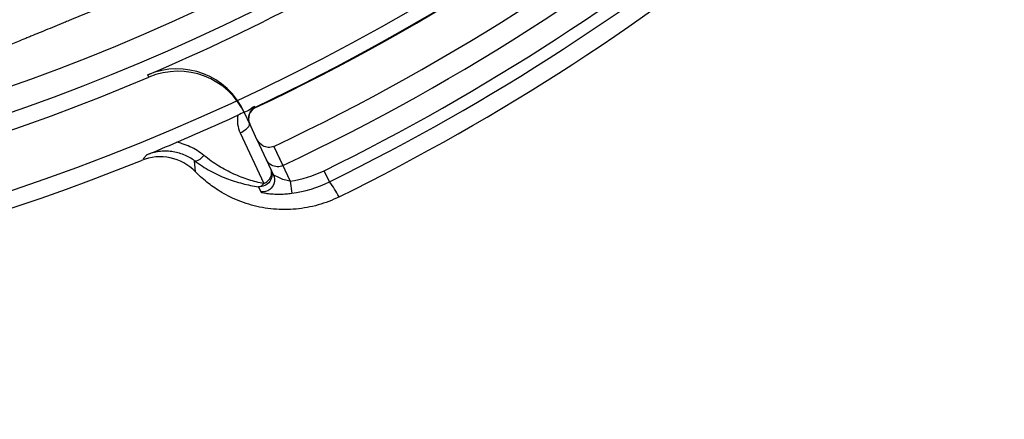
# Model space of a CAD drawing. Header units: millimetres. Extents: x 0 to 297, y 0 to 210.
# Tile 37 of 256: x 147.4958 to 147.6951, y 90.8961 to 90.977. Entities that reach past the tile are written whole.
import ezdxf

# ---------------------------------------------------------------- set-up
doc = ezdxf.new("R2010")
doc.units = ezdxf.units.MM
doc.header["$LTSCALE"] = 16.335
doc.layers.get('0').update_dxf_attribs({"linetype": 'CONTINUOUS'})
doc.layers.add('01_GLOBAL', color=7, linetype='CONTINUOUS')
doc.layers.add('INTFCLR_144815', color=7, linetype='CONTINUOUS')

msp = doc.modelspace()

# ---------------------------------------------------------------- linework, layer by layer
at = {"color": 7, "linetype": 'Continuous'}
msp.add_circle((148.0808034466, 92.1164639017), 1.9, dxfattribs=at)
at = {"color": 9, "linetype": 'Continuous'}
msp.add_arc((148.0808034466, 92.1164639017), 1.8756493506, 182.9674534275, 267.0325465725, dxfattribs=at)
at = {"layer": '01_GLOBAL', "color": 7, "linetype": 'Continuous'}
msp.add_circle((148.0808034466, 92.1164639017), 1.925, dxfattribs=at)
at = {"layer": 'INTFCLR_144815', "color": 9, "linetype": 'Continuous'}
for p, q in [((147.5219652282, 90.96538617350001), (147.5217602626, 90.96586800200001)), ((147.5435207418, 90.9593444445), (147.5435767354, 90.95922611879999)), ((147.5414400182, 90.9579254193), (147.5412186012, 90.9584002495)), ((147.5423800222, 90.95590957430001), (147.5423371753, 90.95600145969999)), ((147.5438359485, 90.95278733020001), (147.5471576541, 90.94566390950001)), ((147.5472636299, 90.9513521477), (147.5505369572, 90.9443324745)), ((147.5472762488, 90.95135797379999), (147.5490868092, 90.9474752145)), ((147.5215604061, 90.94965765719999), (147.5208110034, 90.9488710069)), ((147.5314117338, 90.94620953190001), (147.5312185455, 90.9484422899)), ((147.5585519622, 90.9442037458), (147.5574516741, 90.94643872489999)), ((147.5441624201, 90.9431986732), (147.5446266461, 90.9421265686)), ((147.5505369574, 90.9443324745), (147.5508698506, 90.9418626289))]:
    msp.add_line(p, q, dxfattribs=at)
at = {"layer": 'INTFCLR_144815', "color": 6, "linetype": 'Continuous'}
for p, q in [((147.5435210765, 90.9593446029), (147.5434785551, 90.959323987)), ((147.5423371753, 90.95600145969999), (147.5414400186, 90.95792541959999)), ((147.5438359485, 90.95278733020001), (147.5423800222, 90.95590957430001)), ((147.540447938, 90.95412535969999), (147.5452409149, 90.9438321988))]:
    msp.add_line(p, q, dxfattribs=at)
at = {"layer": 'INTFCLR_144815', "color": 9, "linetype": 'Continuous'}
for centre, radius, start, end in [((147.3556636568, 91.35632411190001), 0.4164420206, 203.8266800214, 313.0809380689), ((147.3556636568, 91.35632411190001), 0.4214424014, 203.8278898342, 312.5732768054), ((147.3556636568, 91.35632411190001), 0.4364412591, 203.8266800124, 319.1799903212), ((147.3556636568, 91.35632411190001), 0.4391846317, 295.3242563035, 310.6757436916), ((147.3556636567, 91.3563241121), 0.4568636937, 296.2111854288, 309.7888145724), ((147.3556636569, 91.3563241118), 0.4593548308, 296.2111854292, 309.7888145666), ((147.5475402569, 90.9665739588), 0.0224424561, 277.6735207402, 296.208369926), ((147.5475313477, 90.9665921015), 0.0249538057, 277.6885026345, 296.2085982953), ((147.5346835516, 90.92725444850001), 0.0292742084, 28.2832155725, 35.3791040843)]:
    msp.add_arc(centre, radius, start, end, dxfattribs=at)
at = {"layer": 'INTFCLR_144815', "color": 6, "linetype": 'Continuous'}
for centre, radius, start, end in [((147.3556636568, 91.35632411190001), 0.4248395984, 205.4855585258, 293.0456409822), ((147.3556636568, 91.35632411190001), 0.4398395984, 205.4849006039, 292.0062088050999), ((147.3556636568, 91.35632411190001), 0.4243159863, 293.0433107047, 312.9566892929), ((147.3556636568, 91.35632411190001), 0.3869761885, 259.4503932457, 303.9200871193), ((147.3556636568, 91.35632411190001), 0.3875, 259.2774523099, 303.8556636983), ((147.3556636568, 91.35632411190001), 0.4393155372, 295.3242082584, 310.6757917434), ((147.3556636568, 91.35632411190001), 0.4480099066, 295.3197252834, 310.6802747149), ((147.3556636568, 91.35632411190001), 0.452294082, 295.3184492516, 310.6815507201), ((147.3556636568, 91.35632411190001), 0.4629607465, 296.2550977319, 309.7449022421), ((147.527623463, 90.9520609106), 0.0150004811, 24.9993830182, 113.0415297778), ((147.5278449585, 90.9515862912), 0.0150002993, 24.998780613, 113.0444509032), ((147.5446467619, 90.95696585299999), 0.0025007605, 115.3416601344, 204.9850605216), ((147.3556636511, 91.3563241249), 0.4391850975, 293.0511557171, 294.8115440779), ((147.2778381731, 91.5385157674), 0.6373025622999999, 292.4841535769, 293.0757801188), ((147.5242221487, 90.9392565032), 0.0100019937, 44.0417283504, 112.0044295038)]:
    msp.add_arc(centre, radius, start, end, dxfattribs=at)
at = {"layer": 'INTFCLR_144815', "color": 9, "linetype": 'Continuous'}
for points, knots in [([(147.511818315, 90.9793288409), (147.511140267, 90.97904798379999), (147.5097933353, 90.9784911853), (147.5077861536, 90.9776645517), (147.506130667, 90.976985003), (147.5048204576, 90.9764481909), (147.5035411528, 90.9759245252), (147.5019882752, 90.9752894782), (147.5001889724, 90.9745533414), (147.4987453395, 90.97396116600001), (147.4976361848, 90.97350427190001), (147.4966007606, 90.9730761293), (147.49539253, 90.972572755), (147.4940531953, 90.9720078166), (147.492469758, 90.9713199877), (147.4910970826, 90.9707187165), (147.4900608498, 90.9701493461), (147.4897263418, 90.96994515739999), (147.4896431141, 90.9698388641)], [0, 0, 0, 0, 0.0912057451, 0.1811255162, 0.2697641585, 0.3135962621, 0.3570856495, 0.4415510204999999, 0.5220905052, 0.5986806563, 0.6354623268, 0.6711657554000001, 0.7379201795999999, 0.7981378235, 0.8517531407, 0.9526865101, 0.9832230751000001, 1, 1, 1, 1]), ([(147.5434861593, 90.9593076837), (147.5430549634, 90.95909354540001), (147.5420673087, 90.9581993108), (147.542011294, 90.95670219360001), (147.5423378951, 90.95600179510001)], [0, 0, 0, 0, 0.3838490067, 1, 1, 1, 1]), ([(147.5404478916, 90.9541254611), (147.5408644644, 90.9543192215), (147.5415505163, 90.954713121), (147.5425298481, 90.9555896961), (147.5423378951, 90.95600179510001)], [0, 0, 0, 0, 0.5026359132, 1, 1, 1, 1]), ([(147.5331031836, 90.94952266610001), (147.5322438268, 90.95022448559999), (147.530813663, 90.95112849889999), (147.5289042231, 90.9518795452), (147.5279968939, 90.95212397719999), (147.5276278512, 90.9522054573)], [0, 0, 0, 0, 0.5418660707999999, 0.8154275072, 1, 1, 1, 1]), ([(147.5312185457, 90.9484422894), (147.5305560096, 90.9489376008), (147.5294496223, 90.94956315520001), (147.5278532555, 90.95009655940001), (147.5265883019, 90.9503438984), (147.5252969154, 90.95042466), (147.5235905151, 90.9503090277), (147.5223414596, 90.9499763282), (147.5215604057, 90.9496576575)], [0, 0, 0, 0, 0.244247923, 0.3700380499, 0.4959950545, 0.623691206, 0.7509259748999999, 1, 1, 1, 1]), ([(147.5331031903, 90.94952267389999), (147.5329360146, 90.9493301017), (147.5324638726, 90.948855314), (147.5316234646, 90.9481783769), (147.5312185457, 90.9484422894)], [0, 0, 0, 0, 0.345385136, 1, 1, 1, 1]), ([(147.5452409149, 90.9438321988), (147.5442147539, 90.9440236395), (147.5421431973, 90.9445471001), (147.5390722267, 90.9457262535), (147.5365542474, 90.94706884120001), (147.5345669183, 90.94838416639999), (147.5335863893, 90.9491288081), (147.5331031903, 90.94952267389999)], [0, 0, 0, 0, 0.2313309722, 0.4721357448, 0.7274018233, 0.8618512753, 1, 1, 1, 1]), ([(147.5312185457, 90.9484422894), (147.5317301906, 90.9480622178), (147.5327695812, 90.94734574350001), (147.5348832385, 90.9460932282), (147.5375712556, 90.9448373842), (147.5408540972, 90.9437796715), (147.5430651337, 90.9433467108), (147.5441624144, 90.9431986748)], [0, 0, 0, 0, 0.1355406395, 0.2681870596, 0.5221756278, 0.7645409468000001, 1, 1, 1, 1]), ([(147.5466558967, 90.9467399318), (147.5468380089, 90.9463493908), (147.5469968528, 90.94545356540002), (147.546527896, 90.9441843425), (147.5454902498, 90.9433148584), (147.5445925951, 90.94316023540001), (147.5441624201, 90.9431986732)], [0, 0, 0, 0, 0.2496464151, 0.4995764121, 0.7497889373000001, 1, 1, 1, 1]), ([(147.5471576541, 90.94566390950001), (147.5474204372, 90.94510036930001), (147.5474814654, 90.94387041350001), (147.5464302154, 90.9424029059), (147.5452464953, 90.9420618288), (147.5446266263, 90.9421265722)], [0, 0, 0, 0, 0.3613547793, 0.6378065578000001, 1, 1, 1, 1]), ([(147.5452409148, 90.94383219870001), (147.5455952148, 90.9439936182), (147.546250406, 90.9444658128), (147.5468759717, 90.94551862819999), (147.5468229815, 90.94638161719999), (147.5466558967, 90.9467399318)], [0, 0, 0, 0, 0.3298567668, 0.6650450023, 1, 1, 1, 1]), ([(147.5505369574, 90.9443324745), (147.5503418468, 90.9443571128), (147.5497611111, 90.9444575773), (147.5487662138, 90.9447387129), (147.5479112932, 90.9452203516), (147.5472467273, 90.94547289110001), (147.5471576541, 90.94566390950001)], [0, 0, 0, 0, 0.1607859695, 0.4830705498, 0.8276816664, 1, 1, 1, 1]), ([(147.5441624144, 90.9431986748), (147.5444651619, 90.9431955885), (147.5448885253, 90.9434196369), (147.5451659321, 90.94373624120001), (147.5452409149, 90.9438321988)], [0, 0, 0, 0, 0.713151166, 1, 1, 1, 1]), ([(147.5446266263, 90.9421265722), (147.5446752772, 90.94201300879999), (147.5452036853, 90.94199337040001), (147.545933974, 90.94178356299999), (147.5472004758, 90.9417049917), (147.5484854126, 90.9416712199), (147.549746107, 90.941734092), (147.5504928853, 90.94181196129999), (147.5508698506, 90.9418626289)], [0, 0, 0, 0, 0.058876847, 0.1995686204, 0.4003486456, 0.6420875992, 0.8187383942, 1, 1, 1, 1])]:
    msp.add_open_spline(points, degree=3, knots=knots, dxfattribs=at)
at = {"layer": 'INTFCLR_144815', "color": 6, "linetype": 'Continuous'}
for points, knots in [([(147.5434861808, 90.9593076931), (147.5433291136, 90.95964230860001), (147.5423108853, 90.958535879), (147.5412701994, 90.9583607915), (147.5403971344, 90.9578805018), (147.5399610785, 90.957678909)], [0, 0, 0, 0, 0.2855723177, 0.6288630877, 1, 1, 1, 1]), ([(147.5472636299, 90.9513521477), (147.5469092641, 90.9511844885), (147.5461231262, 90.9510517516), (147.5447943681, 90.9514640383), (147.5440905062, 90.9522414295), (147.5438359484, 90.95278733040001)], [0, 0, 0, 0, 0.2887022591, 0.5564190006, 1, 1, 1, 1]), ([(147.5490867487, 90.9474751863), (147.5487345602, 90.94730855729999), (147.5479340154, 90.94714279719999), (147.5466378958, 90.94749771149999), (147.5459661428, 90.948219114), (147.5457471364, 90.94868877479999)], [0, 0, 0, 0, 0.2995924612, 0.6015253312, 1, 1, 1, 1]), ([(147.5604629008, 90.94112545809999), (147.5597828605, 90.9407900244), (147.5583910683, 90.9401818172), (147.5562295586, 90.9394623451), (147.5540103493, 90.93894140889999), (147.5517527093, 90.9386288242), (147.5494769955, 90.93852286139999), (147.5472002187, 90.9386206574), (147.5449410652, 90.9389252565), (147.542722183, 90.9394390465), (147.5405703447, 90.940145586), (147.5385762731, 90.94100181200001), (147.5368168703, 90.9419411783), (147.5353299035, 90.9428868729), (147.5340009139, 90.9438591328), (147.5326993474, 90.9449431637), (147.5318485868, 90.9457580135), (147.5314117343, 90.9462095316)], [0, 0, 0, 0, 0.0721489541, 0.144282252, 0.2164825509, 0.288735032, 0.3608365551, 0.432959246, 0.5052791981, 0.5774260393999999, 0.6493652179, 0.7205002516, 0.7836384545, 0.8389319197, 0.8880374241, 0.9402214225, 1, 1, 1, 1])]:
    msp.add_open_spline(points, degree=3, knots=knots, dxfattribs=at)
at = {"layer": 'INTFCLR_144815', "color": 9, "linetype": 'Continuous'}
msp.add_open_spline([(147.5399610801, 90.9576789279), (147.5397521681, 90.9565017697), (147.5399438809, 90.9552095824), (147.5404478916, 90.9541254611)], degree=3, dxfattribs=at)

doc.saveas('drawing.dxf')
